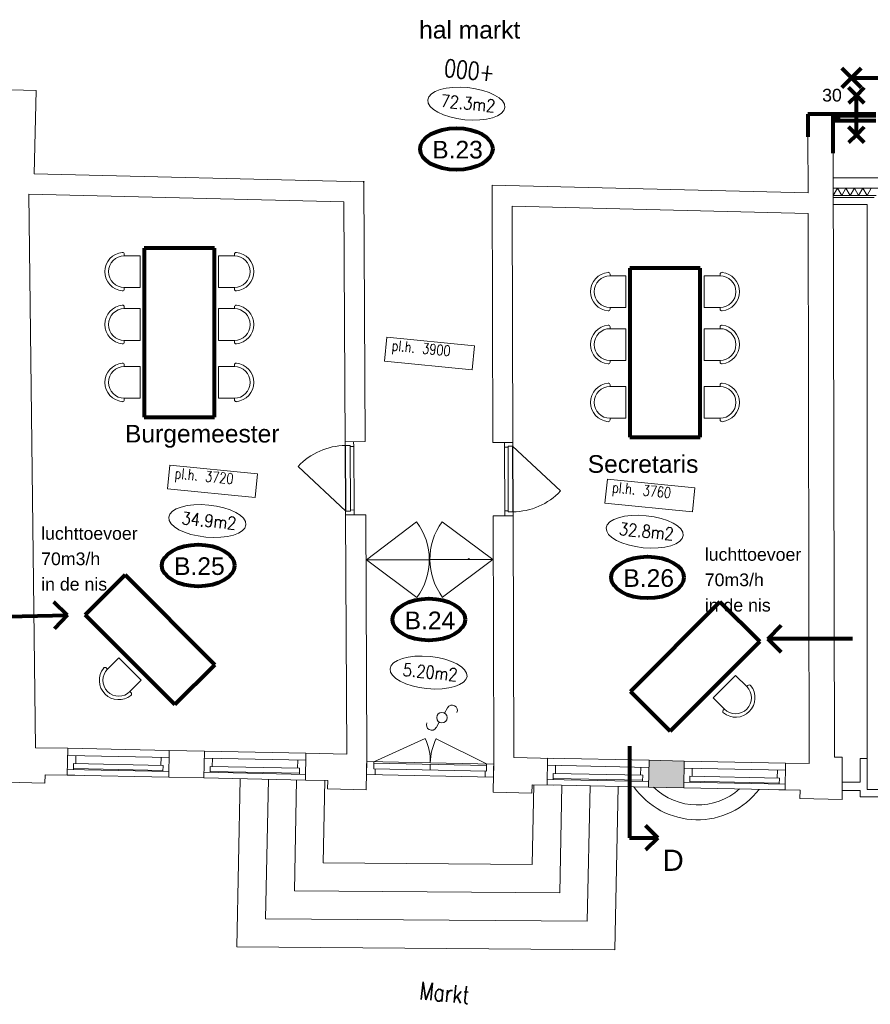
# Model space of a CAD drawing. Header units: millimetres. Extents: x -90830 to 24172, y -102460 to 73669.
# Tile 126 of 198: x -12028 to 47, y 36800 to 50767. Entities that reach past the tile are written whole.
import ezdxf

# ---------------------------------------------------------------- set-up
doc = ezdxf.new("R2010")
doc.units = ezdxf.units.MM
doc.layers.get('0').update_dxf_attribs({"color": 253})
for name, color, linetype, lineweight in [('Algemeen', 253, 'Continuous', 9), ('Algemeen01', 253, 'Continuous', 80), ('B21-BUITENWANDEN_1', 253, 'Continuous', 9), ('B22-BINNENWANDEN_1', 253, 'Continuous', 9), ('B31-WANDOPENING-BUITEN', 253, 'Continuous', 9), ('B32-WANDOPENINGEN-BINNEN_1', 253, 'Continuous', 9), ('BBUITENTRAP-MUREN', 253, 'Continuous', 9), ('BESCHRIJVING_1', 253, 'Continuous', 9), ('D21-BUITENWANDEN', 253, 'Continuous', 9), ('HOOGTEN', 253, 'Continuous', 9), ('Standard', 253, 'Continuous', 9)]:
    doc.layers.add(name, color=color, linetype=linetype, lineweight=lineweight)
doc.styles.add('ARIAL', font='arial.ttf')
doc.styles.add('TXT', font='txt.shx')

msp = doc.modelspace()

# ---------------------------------------------------------------- hatches: boundary and pattern name
h = msp.add_hatch(color=256)
h.paths.add_polyline_path([(-7142, 48466), (-7142, 48471), (-7153, 48471), (-7153, 48466)])
h.paths.add_polyline_path([(-7149, 48469), (-7146, 48469), (-7146, 48469), (-7145, 48469), (-7146, 48468), (-7146, 48468), (-7149, 48468)], flags=16)
h.paths.add_polyline_path([(-7150, 48470), (-7151, 48469), (-7151, 48469), (-7149, 48469), (-7149, 48468), (-7150, 48468), (-7150, 48467), (-7150, 48467), (-7150, 48467), (-7150, 48467), (-7152, 48467), (-7152, 48468), (-7151, 48468), (-7151, 48469), (-7151, 48470), (-7153, 48470), (-7153, 48471), (-7151, 48471), (-7151, 48469), (-7150, 48470), (-7150, 48471), (-7150, 48471)], flags=16)
h.paths.add_polyline_path([(-7150, 48466), (-7150, 48466), (-7150, 48467), (-7150, 48467), (-7150, 48467), (-7150, 48467), (-7150, 48467), (-7150, 48467), (-7149, 48467), (-7149, 48467), (-7149, 48467), (-7149, 48467), (-7149, 48466), (-7150, 48466)], flags=16)
h.paths.add_polyline_path([(-7143, 48466), (-7145, 48466), (-7145, 48471), (-7142, 48470)], flags=16)
h = msp.add_hatch(color=256)
h.paths.add_polyline_path([(-5656, 43115), (-5645, 43115), (-5645, 43120), (-5656, 43120)])
h.paths.add_polyline_path([(-5651, 43118), (-5652, 43118), (-5651, 43119), (-5650, 43118), (-5650, 43118), (-5650, 43115), (-5651, 43115)], flags=16)
h.paths.add_polyline_path([(-5655, 43115), (-5655, 43119), (-5653, 43119), (-5653, 43115)], flags=16)
h.paths.add_polyline_path([(-5648, 43115), (-5648, 43115), (-5648, 43115), (-5648, 43115), (-5648, 43115), (-5648, 43115), (-5648, 43115), (-5648, 43115), (-5648, 43115), (-5648, 43115), (-5648, 43115), (-5648, 43115), (-5649, 43115), (-5649, 43115), (-5649, 43115), (-5649, 43116), (-5649, 43116), (-5649, 43116), (-5649, 43116), (-5649, 43116), (-5648, 43116), (-5648, 43116), (-5648, 43116), (-5648, 43116), (-5648, 43116), (-5648, 43116), (-5648, 43116), (-5648, 43116), (-5648, 43116), (-5648, 43116), (-5648, 43116), (-5648, 43116), (-5648, 43116), (-5648, 43116), (-5648, 43116), (-5648, 43116), (-5648, 43116), (-5648, 43116), (-5648, 43116), (-5648, 43116), (-5648, 43116), (-5648, 43116), (-5648, 43116), (-5648, 43116), (-5648, 43116), (-5647, 43116), (-5647, 43116), (-5647, 43116), (-5647, 43116), (-5647, 43116), (-5647, 43116), (-5647, 43116), (-5647, 43115), (-5647, 43115), (-5647, 43115), (-5647, 43115), (-5648, 43115), (-5648, 43115), (-5648, 43115), (-5648, 43115), (-5648, 43115), (-5648, 43115), (-5648, 43115), (-5648, 43115), (-5648, 43115), (-5648, 43115), (-5648, 43115), (-5648, 43115), (-5648, 43115)], flags=16)
h.paths.add_polyline_path([(-5647, 43120), (-5647, 43119), (-5647, 43118), (-5647, 43120), (-5645, 43120), (-5645, 43119), (-5646, 43119), (-5646, 43117), (-5647, 43116), (-5646, 43116), (-5646, 43117), (-5646, 43117), (-5646, 43116), (-5647, 43116), (-5647, 43116), (-5648, 43116), (-5648, 43116), (-5648, 43117), (-5649, 43117), (-5649, 43117), (-5647, 43117), (-5647, 43117), (-5647, 43118), (-5648, 43119), (-5648, 43120)], flags=16)
at = {"layer": 'Standard'}
for points in [[(-408, 49332), (-408, 49403), (-479, 49403), (-479, 49332)], [(-2602, 39871), (-2600, 39951), (-2596, 40151), (-2594, 40251), (-3094, 40261), (-3100, 39961), (-3102, 39881)]]:
    msp.add_hatch(color=256, dxfattribs=at).paths.add_polyline_path(points)

# ---------------------------------------------------------------- linework, layer by layer
for p, q in [((-7153, 48466), (-7153, 48471)), ((-7153, 48471), (-7142, 48471)), ((-7153, 48470), (-7153, 48471)), ((-7153, 48471), (-7151, 48471)), ((-7151, 48470), (-7153, 48470)), ((-7152, 48467), (-7152, 48468)), ((-7152, 48468), (-7151, 48468)), ((-7150, 48467), (-7152, 48467)), ((-7151, 48471), (-7151, 48469)), ((-7151, 48469), (-7151, 48470)), ((-7151, 48470), (-7151, 48469)), ((-7151, 48469), (-7150, 48470)), ((-7150, 48470), (-7151, 48469)), ((-7151, 48467), (-7151, 48469)), ((-7151, 48469), (-7150, 48468)), ((-7151, 48468), (-7151, 48467)), ((-7151, 48467), (-7151, 48467)), ((-7150, 48470), (-7150, 48471)), ((-7150, 48471), (-7150, 48471)), ((-7150, 48471), (-7150, 48470)), ((-7150, 48468), (-7150, 48469)), ((-7150, 48469), (-7149, 48469)), ((-7149, 48468), (-7150, 48468)), ((-7150, 48468), (-7150, 48467)), ((-7149, 48468), (-7149, 48469)), ((-7149, 48469), (-7146, 48469)), ((-7149, 48469), (-7149, 48468)), ((-7146, 48468), (-7149, 48468)), ((-7146, 48469), (-7145, 48469)), ((-7145, 48469), (-7146, 48468)), ((-7146, 48469), (-7146, 48469)), ((-7146, 48468), (-7146, 48468)), ((-7145, 48466), (-7145, 48471)), ((-7145, 48471), (-7142, 48470)), ((-7142, 48470), (-7143, 48466)), ((-7142, 48466), (-7142, 48471)), ((-7153, 48466), (-7142, 48466)), ((-7143, 48466), (-7145, 48466)), ((-5645, 43120), (-5656, 43120)), ((-5656, 43120), (-5656, 43115)), ((-5645, 43115), (-5656, 43115)), ((-5655, 43115), (-5655, 43119)), ((-5655, 43119), (-5653, 43119)), ((-5653, 43115), (-5655, 43115)), ((-5653, 43119), (-5653, 43115)), ((-5652, 43118), (-5651, 43119)), ((-5651, 43118), (-5652, 43118)), ((-5652, 43118), (-5651, 43118)), ((-5650, 43118), (-5651, 43119)), ((-5651, 43115), (-5651, 43118)), ((-5650, 43115), (-5651, 43115)), ((-5650, 43118), (-5650, 43118)), ((-5650, 43118), (-5650, 43115)), ((-5648, 43117), (-5649, 43117)), ((-5649, 43117), (-5649, 43117)), ((-5649, 43117), (-5647, 43117)), ((-5649, 43115), (-5649, 43116)), ((-5649, 43116), (-5649, 43116)), ((-5649, 43116), (-5648, 43116)), ((-5648, 43115), (-5649, 43115)), ((-5648, 43119), (-5648, 43120)), ((-5648, 43120), (-5647, 43120)), ((-5647, 43118), (-5648, 43119)), ((-5648, 43116), (-5648, 43117)), ((-5648, 43116), (-5648, 43116)), ((-5648, 43116), (-5648, 43116)), ((-5648, 43116), (-5648, 43116)), ((-5648, 43116), (-5648, 43116)), ((-5648, 43116), (-5648, 43116)), ((-5648, 43116), (-5648, 43116)), ((-5648, 43116), (-5648, 43116)), ((-5648, 43116), (-5648, 43116)), ((-5648, 43116), (-5648, 43116)), ((-5648, 43116), (-5648, 43116)), ((-5648, 43116), (-5648, 43116)), ((-5648, 43116), (-5647, 43116)), ((-5648, 43115), (-5648, 43115)), ((-5648, 43115), (-5648, 43115)), ((-5647, 43115), (-5648, 43115)), ((-5648, 43115), (-5648, 43115)), ((-5648, 43115), (-5648, 43115)), ((-5648, 43115), (-5648, 43115)), ((-5648, 43115), (-5648, 43115)), ((-5648, 43115), (-5648, 43115)), ((-5648, 43115), (-5648, 43115)), ((-5648, 43115), (-5648, 43115)), ((-5648, 43115), (-5648, 43115)), ((-5648, 43115), (-5648, 43115)), ((-5647, 43120), (-5647, 43119)), ((-5647, 43118), (-5647, 43120)), ((-5647, 43120), (-5645, 43120)), ((-5647, 43119), (-5647, 43118)), ((-5647, 43117), (-5647, 43118)), ((-5647, 43117), (-5647, 43117)), ((-5646, 43117), (-5647, 43116)), ((-5647, 43116), (-5647, 43116)), ((-5647, 43116), (-5647, 43116)), ((-5647, 43116), (-5647, 43115)), ((-5646, 43116), (-5647, 43116)), ((-5647, 43116), (-5646, 43116)), ((-5647, 43115), (-5647, 43115)), ((-5645, 43119), (-5646, 43119)), ((-5646, 43119), (-5646, 43117)), ((-5646, 43117), (-5646, 43116)), ((-5646, 43116), (-5646, 43117)), ((-5646, 43117), (-5646, 43117)), ((-5645, 43115), (-5645, 43120)), ((-5645, 43120), (-5645, 43119))]:
    msp.add_line(p, q)
for centre, radius in [((-7153, 48471), 0.01), ((-7150, 48467), 0.552), ((-5645, 43120), 0.01)]:
    msp.add_circle(centre, radius)
for centre, radius, start, end in [((-7150, 48467), 0.719, 96.0515, 178.6953), ((-5648, 43116), 0.735, 0.7987, 81.7942)]:
    msp.add_arc(centre, radius, start, end)
at = {"layer": 'Algemeen01'}
for p, q in [((-220, 49941), (-358, 50080)), ((-220, 49941), (-81, 50080)), ((-220, 49941), (-358, 49803)), ((-220, 49941), (872, 49941)), ((-220, 49941), (-81, 49803)), ((-150, 49694), (-261, 49805)), ((-150, 49694), (-39, 49805)), ((-150, 49694), (-261, 49583)), ((-150, 49694), (-39, 49583)), ((-150, 49136), (-150, 49694)), ((-839, 49425), (-839, 49104)), ((127, 49425), (-839, 49425)), ((-479, 48875), (-479, 49425)), ((127, 49403), (-479, 49403)), ((127, 49332), (-479, 49332)), ((-408, 49403), (-408, 49332)), ((-150, 49136), (-261, 49247)), ((-150, 49136), (-39, 49247)), ((-150, 49136), (-261, 49025)), ((-150, 49136), (-39, 49025)), ((-9261, 47527), (-10261, 47527)), ((-10261, 47527), (-10261, 45127)), ((-9261, 45127), (-9261, 47527)), ((-2366, 47244), (-3366, 47244)), ((-3366, 47244), (-3366, 44844)), ((-2366, 44844), (-2366, 47244)), ((-10261, 45127), (-9261, 45127)), ((-3366, 44844), (-2366, 44844)), ((-10531, 42890), (-11097, 42324)), ((-9258, 41617), (-10531, 42890)), ((-11347, 42321), (-11542, 42507)), ((-2087, 42511), (-3359, 41238)), ((-1521, 41945), (-2087, 42511)), ((-11097, 42324), (-9824, 41051)), ((-12548, 42292), (-11347, 42321)), ((-11347, 42321), (-11533, 42125)), ((-1409, 41986), (-1218, 42177)), ((-2794, 40673), (-1521, 41945)), ((-207, 41986), (-1409, 41986)), ((-1409, 41986), (-1218, 41795)), ((-9824, 41051), (-9258, 41617)), ((-3359, 41238), (-2794, 40673)), ((-3372, 40460), (-3372, 39163)), ((-2970, 39163), (-3143, 39336)), ((-3372, 39163), (-2970, 39163)), ((-2970, 39163), (-3143, 38990))]:
    msp.add_line(p, q, dxfattribs=at)
for centre in [(-5829, 48933), (-9493, 43025), (-3115, 42855), (-6220, 42259)]:
    msp.add_ellipse(centre, major_axis=(516, 0), ratio=0.573767, dxfattribs=at)
at = {"layer": 'B21-BUITENWANDEN_1'}
for p, q in [((-839, 49104), (-837, 48309)), ((-479, 48875), (-463, 40305)), ((-11803, 40440), (-11897, 48294)), ((-837, 48019), (-823, 40215)), ((-11344, 40431), (-11803, 40440)), ((-11352, 40051), (-11344, 40431)), ((-9912, 40021), (-9904, 40401)), ((-9404, 40391), (-9904, 40401)), ((-9412, 40011), (-9404, 40391)), ((-7972, 39981), (-7964, 40361)), ((-7383, 40349), (-7964, 40361)), ((-7098, 40344), (-7108, 39844)), ((-5296, 40307), (-5307, 39807)), ((-4444, 40289), (-5011, 40301)), ((-4542, 39911), (-4534, 40291)), ((-3102, 39881), (-3094, 40261)), ((-2594, 40251), (-3094, 40261)), ((-2594, 40251), (-3094, 40261)), ((-2602, 39871), (-2594, 40251)), ((-353, 40305), (-463, 40305)), ((-353, 40305), (-352, 39705)), ((-1162, 39841), (-1155, 40221)), ((-823, 40215), (-1155, 40221)), ((-11671, 39937), (-12221, 39949)), ((-11671, 39937), (-11668, 40057)), ((-11671, 39937), (-11668, 40057)), ((-11247, 40049), (-11668, 40057)), ((-11352, 40051), (-9912, 40021)), ((-9412, 40011), (-9912, 40021)), ((-9412, 40011), (-7972, 39981)), ((-7655, 39975), (-7972, 39981)), ((-7658, 39855), (-7655, 39975)), ((-7658, 39855), (-7655, 39975)), ((-7108, 39844), (-7658, 39855)), ((-4757, 39795), (-4754, 39915)), ((-4452, 39909), (-4754, 39915)), ((-4542, 39911), (-3102, 39881)), ((-2602, 39871), (-3102, 39881)), ((-2602, 39871), (-3102, 39881)), ((-2602, 39871), (-1162, 39841)), ((-950, 39837), (-1252, 39843)), ((-952, 39717), (-950, 39837)), ((-350, 39825), (-353, 39825)), ((-4757, 39795), (-5307, 39807)), ((-352, 39705), (-952, 39717))]:
    msp.add_line(p, q, dxfattribs=at)
at = {"layer": 'B22-BINNENWANDEN_1'}
for p, q in [((-12861, 49789), (-11792, 49764)), ((-11792, 49764), (-11820, 48582)), ((-7142, 48466), (-11820, 48582)), ((-7122, 44783), (-7142, 48466)), ((-837, 48309), (-5322, 48420)), ((-5311, 44770), (-5322, 48420)), ((-7425, 48183), (-11897, 48294)), ((-7407, 44761), (-7425, 48183)), ((-837, 48019), (-5037, 48123)), ((-5026, 44771), (-5037, 48123)), ((-7116, 43743), (-7401, 43741)), ((-7383, 40349), (-7401, 43741)), ((-7098, 40344), (-7116, 43743)), ((-5296, 40307), (-5307, 43730)), ((-5011, 40301), (-5022, 43731))]:
    msp.add_line(p, q, dxfattribs=at)
at = {"layer": 'B31-WANDOPENING-BUITEN'}
for p, q in [((-11346, 40331), (-9906, 40301)), ((-11233, 40213), (-11231, 40328)), ((-10023, 40189), (-10021, 40304)), ((-9406, 40291), (-7966, 40261)), ((-9294, 40174), (-9291, 40289)), ((-8084, 40149), (-8081, 40264)), ((-7100, 40244), (-7103, 40059)), ((-5299, 40207), (-7100, 40244)), ((-7000, 40241), (-7002, 40142)), ((-11350, 40131), (-9910, 40101)), ((-11265, 40129), (-11263, 40214)), ((-11265, 40144), (-9995, 40118)), ((-11263, 40214), (-9993, 40188)), ((-9995, 40103), (-9993, 40188)), ((-9410, 40091), (-7971, 40061)), ((-9325, 40089), (-9324, 40174)), ((-9325, 40104), (-8055, 40078)), ((-9324, 40174), (-8054, 40148)), ((-8056, 40063), (-8054, 40148)), ((-5401, 40109), (-7002, 40142)), ((-5399, 40189), (-7000, 40221)), ((-6982, 40141), (-6983, 40056)), ((-6199, 40205), (-6201, 40125)), ((-5421, 40109), (-5422, 40024)), ((-5421, 40109), (-5422, 40024)), ((-5399, 40209), (-5401, 40109)), ((-5299, 40207), (-5302, 40022)), ((-5299, 40207), (-5302, 40022)), ((-4536, 40191), (-3096, 40161)), ((-4423, 40074), (-4421, 40189)), ((-3214, 40049), (-3211, 40164)), ((-2596, 40151), (-1157, 40121)), ((-2484, 40034), (-2481, 40149)), ((-1274, 40009), (-1272, 40124)), ((-5302, 40022), (-7103, 40059)), ((-4540, 39991), (-3100, 39961)), ((-4455, 39989), (-4453, 40074)), ((-4455, 40004), (-3185, 39978)), ((-4453, 40074), (-3184, 40048)), ((-3185, 39963), (-3184, 40048)), ((-2600, 39951), (-1161, 39921)), ((-2516, 39949), (-2514, 40034)), ((-2515, 39964), (-1245, 39938)), ((-2514, 40034), (-1244, 40008)), ((-1246, 39923), (-1244, 40008))]:
    msp.add_line(p, q, dxfattribs=at)
at = {"layer": 'B32-WANDOPENINGEN-BINNEN_1'}
for p, q in [((-7407, 44781), (-7122, 44783)), ((-7407, 44781), (-7406, 44726)), ((-7336, 44726), (-7406, 44726)), ((-7406, 44726), (-7401, 43796)), ((-7401, 44726), (-7396, 43796)), ((-7336, 44726), (-7331, 43796)), ((-7286, 44712), (-7336, 44711)), ((-7287, 44782), (-7286, 44712)), ((-7286, 44712), (-7281, 43812)), ((-5311, 44770), (-5026, 44771)), ((-5146, 44771), (-5146, 44701)), ((-5146, 44701), (-5096, 44701)), ((-5146, 44701), (-5143, 43801)), ((-5096, 44716), (-5093, 43786)), ((-5096, 44716), (-5026, 44716)), ((-4351, 44082), (-5031, 44716)), ((-5031, 44716), (-5028, 43786)), ((-5026, 44771), (-5026, 44716)), ((-5026, 44716), (-5023, 43786)), ((-8076, 44431), (-7396, 43796)), ((-7331, 43796), (-7401, 43796)), ((-7401, 43796), (-7401, 43741)), ((-7281, 43812), (-7331, 43811)), ((-7281, 43812), (-7281, 43742)), ((-5307, 43730), (-5022, 43731)), ((-5143, 43801), (-5093, 43801)), ((-5143, 43801), (-5142, 43731)), ((-5093, 43786), (-5023, 43786)), ((-5023, 43786), (-5022, 43731)), ((-7105, 43103), (-6394, 43642)), ((-5313, 43112), (-6030, 43644)), ((-6213, 43112), (-7105, 43107)), ((-7105, 43107), (-7105, 43099)), ((-6213, 43104), (-7105, 43099)), ((-7105, 43103), (-6388, 42572)), ((-6213, 43112), (-6213, 43104)), ((-5313, 43116), (-6205, 43112)), ((-6205, 43112), (-6205, 43104)), ((-5313, 43108), (-6205, 43104)), ((-5313, 43112), (-6024, 42574)), ((-5313, 43116), (-5313, 43108)), ((-5305, 43116), (-5305, 43108)), ((-5305, 43108), (-5305, 43108))]:
    msp.add_line(p, q, dxfattribs=at)
for centre, radius, start, end in [((-7396, 43796), 930, 90.3103, 136.9722), ((-5031, 44716), 930, 270.3103, 316.9722), ((-7105, 43103), 892, 323.4381, 37.1864), ((-5313, 43112), 892, 143.4381, 217.1864)]:
    msp.add_arc(centre, radius, start, end, dxfattribs=at)
at = {"layer": 'BBUITENTRAP-MUREN'}
for p, q in [((-8945, 37615), (-8896, 40000)), ((-8537, 38011), (-8496, 39992)), ((-8129, 38408), (-8096, 39984)), ((-7721, 38805), (-7697, 39976)), ((-4753, 38783), (-4730, 39915)), ((-4362, 38380), (-4330, 39907)), ((-3970, 37977), (-3930, 39898)), ((-3578, 37574), (-3530, 39890)), ((-4753, 38783), (-7721, 38805)), ((-4362, 38380), (-8129, 38408)), ((-3970, 37977), (-8537, 38011)), ((-3578, 37574), (-8945, 37615))]:
    msp.add_line(p, q, dxfattribs=at)
for radius, start, end in [(1104, 215.1096, 322.5202), (894, 225.7988, 311.847)]:
    msp.add_arc((-2406, 40521), radius, start, end, dxfattribs=at)
at = {"layer": 'Standard'}
for p, q in [((432, 48525), (-479, 48525)), ((-479, 48525), (-479, 48375)), ((-479, 48275), (-419, 48375)), ((232, 48375), (-479, 48375)), ((-479, 48375), (-479, 48275)), ((-479, 48375), (27, 48375)), ((-419, 48375), (-359, 48275)), ((-359, 48275), (-299, 48375)), ((-299, 48375), (-239, 48275)), ((-239, 48275), (-179, 48375)), ((-179, 48375), (-119, 48275)), ((-119, 48275), (-59, 48375)), ((-59, 48375), (1, 48275)), ((1, 48275), (61, 48375)), ((27, 48375), (232, 48375)), ((-479, 48275), (132, 48275)), ((132, 48275), (-479, 48275)), ((-479, 48275), (-479, 48245)), ((102, 48245), (-479, 48245)), ((-479, 48245), (-479, 48145)), ((-479, 48245), (102, 48245)), ((-479, 48145), (2, 48145)), ((2, 48145), (2, 39845)), ((-10543, 47441), (-10543, 47418)), ((-10543, 47418), (-10317, 47418)), ((-10317, 47418), (-10317, 46968)), ((-9205, 47418), (-9205, 46968)), ((-8980, 47418), (-9205, 47418)), ((-8980, 47441), (-8980, 47418)), ((-3648, 47158), (-3648, 47134)), ((-3648, 47134), (-3422, 47134)), ((-3422, 47134), (-3422, 46684)), ((-2310, 47134), (-2310, 46684)), ((-2085, 47134), (-2310, 47134)), ((-2085, 47158), (-2085, 47134)), ((-10317, 46968), (-10543, 46968)), ((-10543, 46968), (-10543, 46945)), ((-9205, 46968), (-8980, 46968)), ((-8980, 46968), (-8980, 46945)), ((-10543, 46691), (-10543, 46668)), ((-10543, 46668), (-10317, 46668)), ((-10317, 46668), (-10317, 46218)), ((-9205, 46668), (-9205, 46218)), ((-8980, 46668), (-9205, 46668)), ((-8980, 46691), (-8980, 46668)), ((-3422, 46684), (-3648, 46684)), ((-3648, 46684), (-3648, 46661)), ((-2310, 46684), (-2085, 46684)), ((-2085, 46684), (-2085, 46661)), ((-3648, 46408), (-3648, 46384)), ((-3648, 46384), (-3422, 46384)), ((-3422, 46384), (-3422, 45934)), ((-2310, 46384), (-2310, 45934)), ((-2085, 46384), (-2310, 46384)), ((-2085, 46408), (-2085, 46384)), ((-6816, 46263), (-6850, 45924)), ((-5573, 46139), (-6816, 46263)), ((-10317, 46218), (-10543, 46218)), ((-10543, 46218), (-10543, 46195)), ((-9205, 46218), (-8980, 46218)), ((-8980, 46218), (-8980, 46195)), ((-5606, 45801), (-5573, 46139)), ((-10543, 45870), (-10543, 45847)), ((-10543, 45847), (-10317, 45847)), ((-10317, 45847), (-10317, 45397)), ((-9205, 45847), (-9205, 45397)), ((-8980, 45847), (-9205, 45847)), ((-8980, 45870), (-8980, 45847)), ((-6850, 45924), (-5606, 45801)), ((-3422, 45934), (-3648, 45934)), ((-3648, 45934), (-3648, 45911)), ((-2310, 45934), (-2085, 45934)), ((-2085, 45934), (-2085, 45911)), ((-3648, 45587), (-3648, 45563)), ((-3648, 45563), (-3422, 45563)), ((-3422, 45563), (-3422, 45113)), ((-2310, 45563), (-2310, 45113)), ((-2085, 45563), (-2310, 45563)), ((-2085, 45587), (-2085, 45563)), ((-10317, 45397), (-10543, 45397)), ((-10543, 45397), (-10543, 45374)), ((-9205, 45397), (-8980, 45397)), ((-8980, 45397), (-8980, 45374)), ((-3422, 45113), (-3648, 45113)), ((-3648, 45113), (-3648, 45090)), ((-2310, 45113), (-2085, 45113)), ((-2085, 45113), (-2085, 45090)), ((-9897, 44449), (-9931, 44110)), ((-8654, 44325), (-9897, 44449)), ((-8687, 43987), (-8654, 44325)), ((-3686, 44250), (-3720, 43911)), ((-2443, 44126), (-3686, 44250)), ((-9931, 44110), (-8687, 43987)), ((-2476, 43788), (-2443, 44126)), ((-3720, 43911), (-2476, 43788)), ((-10622, 41714), (-10781, 41555)), ((-10304, 41396), (-10622, 41714)), ((-10781, 41555), (-10798, 41571)), ((-10463, 41236), (-10304, 41396)), ((-1866, 41466), (-2184, 41147)), ((-1706, 41306), (-1866, 41466)), ((-10447, 41220), (-10463, 41236)), ((-1690, 41323), (-1706, 41306)), ((-2184, 41147), (-2024, 40988)), ((-5997, 40930), (-5953, 41007)), ((-2024, 40988), (-2041, 40971)), ((-6117, 40722), (-6071, 40802)), ((-7000, 40241), (-6270, 40571)), ((-5399, 40209), (-6114, 40568)), ((-11344, 40431), (-9904, 40401)), ((-9404, 40391), (-7964, 40361)), ((-4534, 40291), (-3094, 40261)), ((-2594, 40251), (-1155, 40221)), ((2, 40285), (-98, 40285)), ((-98, 40285), (-98, 39949)), ((2, 39845), (2, 40285)), ((-98, 39949), (-352, 39949)), ((-352, 39949), (-352, 39835)), ((-352, 39835), (-98, 39835)), ((-98, 39835), (-98, 39745)), ((2, 39845), (102, 39845)), ((442, 39845), (2, 39845)), ((-98, 39745), (442, 39745))]:
    msp.add_line(p, q, dxfattribs=at)
msp.add_circle((-6034, 40866), 74.1, dxfattribs=at)
for centre, radius, start, end in [((-10543, 47193), 275, 95.8575, 264.1425), ((-10543, 47193), 225, 90, 270), ((-10568, 47441), 25.5, 0, 95.8575), ((-8954, 47441), 25.5, 84.1425, 180), ((-8980, 47193), 225, 270, 90), ((-8980, 47193), 275, 275.8575, 84.1425), ((-3648, 46909), 275, 95.8575, 264.1425), ((-3648, 46909), 225, 90, 270), ((-3673, 47158), 25.5, 0, 95.8575), ((-2059, 47158), 25.5, 84.1425, 180), ((-2085, 46909), 225, 270, 90), ((-2085, 46909), 275, 275.8575, 84.1425), ((-10568, 46945), 25.5, 264.1425, 0), ((-8954, 46945), 25.5, 180, 275.8575), ((-10543, 46443), 275, 95.8575, 264.1425), ((-10543, 46443), 225, 90, 270), ((-10568, 46691), 25.5, 0, 95.8575), ((-8954, 46691), 25.5, 84.1425, 180), ((-8980, 46443), 225, 270, 90), ((-8980, 46443), 275, 275.8575, 84.1425), ((-3673, 46661), 25.5, 264.1425, 0), ((-2059, 46661), 25.5, 180, 275.8575), ((-3648, 46159), 275, 95.8575, 264.1425), ((-3648, 46159), 225, 90, 270), ((-3673, 46408), 25.5, 0, 95.8575), ((-2059, 46408), 25.5, 84.1425, 180), ((-2085, 46159), 225, 270, 90), ((-2085, 46159), 275, 275.8575, 84.1425), ((-10568, 46195), 25.5, 264.1425, 0), ((-8954, 46195), 25.5, 180, 275.8575), ((-10543, 45622), 275, 95.8575, 264.1425), ((-10543, 45622), 225, 90, 270), ((-10568, 45870), 25.5, 0, 95.8575), ((-8954, 45870), 25.5, 84.1425, 180), ((-8980, 45622), 225, 270, 90), ((-8980, 45622), 275, 275.8575, 84.1425), ((-3673, 45911), 25.5, 264.1425, 0), ((-2059, 45911), 25.5, 180, 275.8575), ((-3648, 45338), 275, 95.8575, 264.1425), ((-3648, 45338), 225, 90, 270), ((-3673, 45587), 25.5, 0, 95.8575), ((-2059, 45587), 25.5, 84.1425, 180), ((-2085, 45338), 225, 270, 90), ((-2085, 45338), 275, 275.8575, 84.1425), ((-10568, 45374), 25.5, 264.1425, 0), ((-8954, 45374), 25.5, 180, 275.8575), ((-3673, 45090), 25.5, 264.1425, 0), ((-2059, 45090), 25.5, 180, 275.8575), ((-10622, 41396), 275, 140.8575, 309.1425), ((-10622, 41396), 225, 135, 315), ((-10816, 41553), 25.5, 45, 140.8575), ((-10465, 41202), 25.5, 309.1425, 45), ((-1865, 41147), 275, 230.8575, 39.1425), ((-1865, 41147), 225, 225, 45), ((-1672, 41305), 25.5, 39.1425, 135), ((-5889, 40970), 74.1, 334.3052, 150.1617), ((-2023, 40953), 25.5, 135, 230.8575), ((-6180, 40762), 74.1, 154.3052, 330.1617), ((-7000, 40241), 801, 358.8229, 24.3191), ((-5399, 40209), 801, 153.3266, 178.8229)]:
    msp.add_arc(centre, radius, start, end, dxfattribs=at)
for centre in [(-5688, 49576), (-9364, 43655), (-3155, 43504), (-6224, 41506)]:
    msp.add_ellipse(centre, major_axis=(547, -54), ratio=0.415553, dxfattribs=at)

# ---------------------------------------------------------------- texts
at = {"layer": 'Algemeen', "attachment_point": 7, "style": 'ARIAL'}
for s, insert, char_height, width in [('\\W1.00;30', (-637, 49604), 180, 371.98), ('\\W1.00;B.23', (-6172, 48795), 250, 845.72), ('\\W1.00;Burgemeester', (-10533, 44694), 250, 2329.67), ('\\W1.00;Secretaris', (-3965, 44336), 250, 1704.54), ('\\W1.00;luchttoevoer', (-11723, 43387), 180, 1467.38), ('\\W1.00;70m3/h', (-11723, 43027), 180, 933.26), ('\\W1.00;luchttoevoer', (-2303, 43089), 180, 1467.38), ('\\W1.00;B.25', (-9836, 42887), 250, 845.72), ('\\W1.00;B.26', (-3458, 42718), 250, 845.72), ('\\W1.00;70m3/h', (-2303, 42729), 180, 933.26), ('\\W1.00;in\\~de\\~nis', (-11723, 42667), 180, 1032.35), ('\\W1.00;in\\~de\\~nis', (-2303, 42369), 180, 1032.35), ('\\W1.00;B.24', (-6563, 42121), 250, 845.72), ('\\W0.99;D', (-2901, 38693), 300, 454.07)]:
    msp.add_mtext(s, dxfattribs=dict(at, insert=insert, char_height=char_height, width=width))
at = {"layer": 'BESCHRIJVING_1', "insert": (-6358, 50496), "char_height": 250, "width": 1566.92, "attachment_point": 7, "style": 'ARIAL'}
msp.add_mtext('\\W1.00;hal\\~markt', dxfattribs=at)
at = {"layer": 'D21-BUITENWANDEN', "insert": (-6360, 36873), "char_height": 250, "width": 960.46, "attachment_point": 7, "rotation": 354.3191, "style": 'TXT'}
msp.add_mtext('\\W0.78;Markt', dxfattribs=at)
at = {"layer": 'HOOGTEN', "insert": (-6011, 49959), "char_height": 250, "width": 775.46, "attachment_point": 7, "rotation": 354.3191, "style": 'TXT'}
msp.add_mtext('\\W0.78;000+', dxfattribs=at)
at = {"layer": 'Standard', "attachment_point": 7, "rotation": 354.3191, "style": 'TXT'}
for s, insert, char_height, width in [('\\W0.84;72.3m2', (-6060, 49530), 180, 891.6), ('\\W0.78;pl.h.\\~3900', (-6757, 46025), 150, 1131.27), ('\\W0.78;pl.h.\\~3720', (-9838, 44211), 150, 1131.27), ('\\W0.78;pl.h.\\~3760', (-3627, 44012), 150, 1131.27), ('\\W0.84;34.9m2', (-9736, 43609), 180, 891.6), ('\\W0.84;32.8m2', (-3527, 43458), 180, 891.6), ('\\W0.84;5.20m2', (-6596, 41460), 180, 891.6)]:
    msp.add_mtext(s, dxfattribs=dict(at, insert=insert, char_height=char_height, width=width))

doc.saveas('drawing.dxf')
